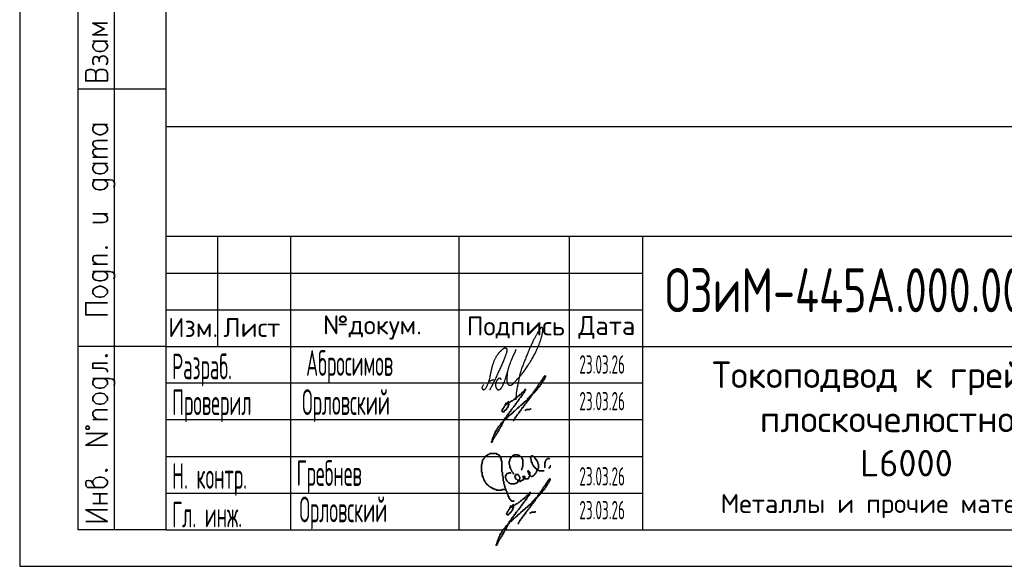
# Model space of a CAD drawing. Header units: millimetres. Extents: x 0 to 210, y 0 to 297.
# Tile 1 of 4: x 0 to 135, y 0 to 74. Entities that reach past the tile are written whole.
import ezdxf

# ---------------------------------------------------------------- set-up
doc = ezdxf.new("R2010")
doc.units = ezdxf.units.MM
doc.layers.add('Cont', color=6, linetype='Continuous')
doc.layers.add('Основная', color=1, linetype='Continuous', lineweight=50)
doc.styles.add('Isocpeur', font='isocpeur.ttf')
doc.styles.add('simplex', font='simplex.shx', dxfattribs={"width": 0.9})
doc.styles.add('simplex.shx', font='simplex.shx', dxfattribs={"width": 0.9, "height": 2})

# ---------------------------------------------------------------- blocks, each defined once
blk = doc.blocks.new('абросимов')
at = {"color": 162, "lineweight": 25}
for points in [[(-760.73, -527.91), (-760.77, -528.14), (-760.79, -528.33), (-760.81, -528.47), (-760.83, -528.59), (-760.84, -528.67), (-760.84, -528.74), (-760.84, -528.79), (-760.84, -528.84), (-760.85, -528.89), (-760.84, -528.93), (-760.84, -528.98), (-760.84, -529.02), (-760.84, -529.06), (-760.84, -529.11), (-760.83, -529.15), (-760.83, -529.18), (-760.83, -529.22), (-760.82, -529.26), (-760.81, -529.29), (-760.81, -529.32), (-760.8, -529.36), (-760.79, -529.39), (-760.78, -529.42), (-760.77, -529.45), (-760.76, -529.48), (-760.75, -529.5), (-760.74, -529.53), (-760.72, -529.56), (-760.71, -529.58), (-760.69, -529.61), (-760.68, -529.63), (-760.66, -529.65), (-760.65, -529.67), (-760.63, -529.69), (-760.61, -529.7), (-760.6, -529.72), (-760.58, -529.73), (-760.56, -529.74), (-760.55, -529.75), (-760.53, -529.75), (-760.51, -529.76), (-760.49, -529.77), (-760.47, -529.77), (-760.45, -529.77), (-760.43, -529.77), (-760.41, -529.77), (-760.39, -529.77), (-760.37, -529.77), (-760.34, -529.76), (-760.31, -529.76), (-760.29, -529.75), (-760.26, -529.74), (-760.23, -529.73), (-760.2, -529.72), (-760.17, -529.71), (-760.15, -529.7), (-760.12, -529.68), (-760.09, -529.66), (-760.06, -529.64), (-760.03, -529.61), (-759.99, -529.57), (-759.93, -529.52), (-759.87, -529.45), (-759.79, -529.37), (-759.7, -529.28), (-759.6, -529.16), (-759.48, -529.04), (-759.36, -528.91), (-759.24, -528.77), (-759.11, -528.63), (-758.99, -528.49), (-758.87, -528.36), (-758.76, -528.22), (-758.66, -528.1), (-758.57, -527.97), (-758.47, -527.85), (-758.38, -527.72), (-758.29, -527.59), (-758.2, -527.46), (-758.11, -527.32), (-758.02, -527.17), (-757.92, -527.02), (-757.82, -526.86), (-757.72, -526.7), (-757.62, -526.54), (-757.52, -526.39), (-757.43, -526.23), (-757.34, -526.08), (-757.26, -525.94), (-757.19, -525.81), (-757.12, -525.68), (-757.05, -525.56), (-756.99, -525.45), (-756.93, -525.34), (-756.88, -525.23), (-756.83, -525.12), (-756.78, -525.02), (-756.73, -524.92), (-756.69, -524.82), (-756.64, -524.72), (-756.6, -524.62), (-756.56, -524.53), (-756.52, -524.43), (-756.48, -524.33), (-756.44, -524.24), (-756.41, -524.14), (-756.37, -524.05), (-756.34, -523.95), (-756.31, -523.86), (-756.28, -523.76), (-756.24, -523.67), (-756.21, -523.57), (-756.19, -523.48), (-756.16, -523.38), (-756.13, -523.29), (-756.1, -523.2), (-756.08, -523.11), (-756.05, -523.02), (-756.03, -522.93), (-756.01, -522.85), (-756, -522.76), (-755.98, -522.68), (-755.97, -522.61), (-755.95, -522.53), (-755.94, -522.47), (-755.94, -522.4), (-755.93, -522.34), (-755.93, -522.28), (-755.92, -522.23), (-755.92, -522.19), (-755.92, -522.14), (-755.92, -522.11), (-755.93, -522.07), (-755.93, -522.04), (-755.93, -522.02), (-755.94, -522), (-755.94, -521.98), (-755.95, -521.96), (-755.95, -521.95), (-755.96, -521.94), (-755.96, -521.93), (-755.97, -521.93), (-755.98, -521.92), (-755.98, -521.92), (-755.99, -521.92), (-756, -521.91), (-756, -521.91), (-756.01, -521.91), (-756.02, -521.91), (-756.02, -521.9), (-756.03, -521.9), (-756.04, -521.9), (-756.05, -521.9), (-756.05, -521.9), (-756.06, -521.9), (-756.07, -521.9), (-756.08, -521.9), (-756.09, -521.9), (-756.1, -521.91), (-756.11, -521.91), (-756.11, -521.91), (-756.12, -521.91), (-756.13, -521.92), (-756.14, -521.92), (-756.15, -521.93), (-756.16, -521.93), (-756.17, -521.94), (-756.18, -521.94), (-756.19, -521.95), (-756.2, -521.96), (-756.21, -521.97), (-756.22, -521.98), (-756.23, -522), (-756.25, -522.02), (-756.26, -522.04), (-756.28, -522.07), (-756.3, -522.1), (-756.33, -522.13), (-756.35, -522.17), (-756.38, -522.21), (-756.41, -522.26), (-756.45, -522.31), (-756.48, -522.36), (-756.52, -522.42), (-756.55, -522.48), (-756.59, -522.54), (-756.63, -522.6), (-756.67, -522.67), (-756.71, -522.73), (-756.76, -522.81), (-756.8, -522.88), (-756.84, -522.96), (-756.89, -523.04), (-756.93, -523.12), (-756.98, -523.21), (-757.03, -523.3), (-757.08, -523.4), (-757.13, -523.5), (-757.18, -523.6), (-757.23, -523.71), (-757.29, -523.82), (-757.35, -523.94), (-757.4, -524.06), (-757.46, -524.19), (-757.52, -524.31), (-757.58, -524.44), (-757.63, -524.56), (-757.68, -524.68), (-757.73, -524.8), (-757.78, -524.91), (-757.83, -525.02), (-757.87, -525.14), (-757.92, -525.25), (-757.97, -525.37), (-758.02, -525.5), (-758.07, -525.63), (-758.13, -525.76), (-758.19, -525.9), (-758.25, -526.05), (-758.31, -526.2), (-758.37, -526.36), (-758.44, -526.51), (-758.5, -526.66), (-758.56, -526.82), (-758.62, -526.97), (-758.67, -527.12), (-758.73, -527.26), (-758.77, -527.39), (-758.82, -527.52), (-758.86, -527.64), (-758.9, -527.75), (-758.93, -527.84), (-758.95, -527.93), (-758.98, -528), (-758.99, -528.06), (-759.01, -528.12), (-759.03, -528.18), (-759.04, -528.23), (-759.05, -528.29), (-759.07, -528.36), (-759.09, -528.43), (-759.1, -528.51), (-759.12, -528.6), (-759.14, -528.69), (-759.16, -528.79), (-759.18, -528.88), (-759.2, -528.98), (-759.22, -529.07), (-759.24, -529.17), (-759.26, -529.26), (-759.28, -529.35), (-759.3, -529.44), (-759.31, -529.53), (-759.33, -529.62), (-759.35, -529.72), (-759.37, -529.81), (-759.39, -529.91), (-759.41, -530.02), (-759.43, -530.12), (-759.45, -530.23), (-759.47, -530.34), (-759.49, -530.45), (-759.51, -530.55), (-759.52, -530.66), (-759.54, -530.77), (-759.55, -530.88), (-759.56, -530.99), (-759.58, -531.11), (-759.58, -531.25), (-759.59, -531.41), (-759.59, -531.58), (-759.6, -531.78)], [(-763.99, -529.71), (-764.05, -529.78), (-764.1, -529.84), (-764.14, -529.9), (-764.17, -529.94), (-764.19, -529.97), (-764.2, -530), (-764.21, -530.02), (-764.22, -530.05), (-764.22, -530.07), (-764.22, -530.08), (-764.23, -530.1), (-764.23, -530.12), (-764.23, -530.13), (-764.22, -530.15), (-764.22, -530.16), (-764.22, -530.18), (-764.22, -530.19), (-764.21, -530.21), (-764.21, -530.22), (-764.2, -530.23), (-764.19, -530.25), (-764.18, -530.26), (-764.17, -530.27), (-764.16, -530.29), (-764.15, -530.3), (-764.14, -530.31), (-764.13, -530.32), (-764.11, -530.33), (-764.1, -530.34), (-764.08, -530.35), (-764.07, -530.36), (-764.05, -530.37), (-764.03, -530.37), (-764.02, -530.38), (-764, -530.38), (-763.98, -530.38), (-763.97, -530.38), (-763.95, -530.37), (-763.93, -530.37), (-763.91, -530.36), (-763.89, -530.35), (-763.87, -530.34), (-763.85, -530.32), (-763.83, -530.3), (-763.81, -530.29), (-763.79, -530.27), (-763.77, -530.25), (-763.75, -530.23), (-763.73, -530.21), (-763.71, -530.18), (-763.69, -530.16), (-763.67, -530.13), (-763.66, -530.1), (-763.64, -530.07), (-763.62, -530.04), (-763.6, -530), (-763.57, -529.96), (-763.55, -529.91), (-763.53, -529.86), (-763.5, -529.81), (-763.48, -529.75), (-763.45, -529.69), (-763.42, -529.62), (-763.4, -529.55), (-763.37, -529.48), (-763.34, -529.41), (-763.31, -529.33), (-763.28, -529.25), (-763.25, -529.17), (-763.23, -529.1), (-763.2, -529.02), (-763.18, -528.94), (-763.16, -528.86), (-763.14, -528.79), (-763.13, -528.71), (-763.11, -528.63), (-763.1, -528.55), (-763.09, -528.47), (-763.07, -528.37), (-763.05, -528.28), (-763.03, -528.17), (-763.01, -528.06), (-762.99, -527.94), (-762.96, -527.82), (-762.93, -527.7), (-762.9, -527.58), (-762.87, -527.45), (-762.84, -527.33), (-762.81, -527.21), (-762.78, -527.09), (-762.74, -526.97), (-762.71, -526.86), (-762.67, -526.75), (-762.63, -526.65), (-762.59, -526.54), (-762.56, -526.44), (-762.52, -526.35), (-762.47, -526.26), (-762.43, -526.17), (-762.39, -526.09), (-762.35, -526.02), (-762.31, -525.94), (-762.27, -525.87), (-762.23, -525.81), (-762.19, -525.75), (-762.15, -525.69), (-762.11, -525.63), (-762.07, -525.58), (-762.04, -525.53), (-762, -525.49), (-761.97, -525.44), (-761.93, -525.4), (-761.9, -525.36), (-761.86, -525.32), (-761.83, -525.28), (-761.8, -525.25), (-761.77, -525.21), (-761.73, -525.18), (-761.7, -525.15), (-761.67, -525.12), (-761.64, -525.08), (-761.61, -525.05), (-761.58, -525.02), (-761.55, -525), (-761.52, -524.97), (-761.5, -524.94), (-761.47, -524.92), (-761.45, -524.89), (-761.42, -524.87), (-761.4, -524.85), (-761.37, -524.83), (-761.35, -524.81), (-761.33, -524.8), (-761.31, -524.78), (-761.29, -524.76), (-761.26, -524.75), (-761.24, -524.74), (-761.22, -524.73), (-761.2, -524.72), (-761.18, -524.71), (-761.16, -524.7), (-761.14, -524.69), (-761.11, -524.69), (-761.1, -524.69), (-761.08, -524.68), (-761.06, -524.68), (-761.04, -524.68), (-761.03, -524.68), (-761.01, -524.69), (-761, -524.69), (-760.98, -524.69), (-760.97, -524.7), (-760.95, -524.7), (-760.94, -524.71), (-760.93, -524.72), (-760.92, -524.73), (-760.91, -524.73), (-760.9, -524.74), (-760.89, -524.75), (-760.88, -524.77), (-760.87, -524.78), (-760.87, -524.79), (-760.86, -524.81), (-760.86, -524.82), (-760.85, -524.84), (-760.85, -524.86), (-760.85, -524.88), (-760.84, -524.9), (-760.84, -524.92), (-760.84, -524.94), (-760.84, -524.97), (-760.84, -524.99), (-760.84, -525.02), (-760.84, -525.05), (-760.84, -525.08), (-760.84, -525.12), (-760.85, -525.15), (-760.85, -525.19), (-760.86, -525.24), (-760.87, -525.28), (-760.89, -525.34), (-760.9, -525.4), (-760.92, -525.47), (-760.95, -525.55), (-760.98, -525.64), (-761.01, -525.74), (-761.05, -525.85), (-761.1, -525.96), (-761.14, -526.08), (-761.19, -526.2), (-761.24, -526.33), (-761.3, -526.46), (-761.35, -526.58), (-761.41, -526.71), (-761.47, -526.84), (-761.53, -526.98), (-761.59, -527.11), (-761.66, -527.24), (-761.72, -527.38), (-761.79, -527.52), (-761.85, -527.66), (-761.92, -527.81), (-761.99, -527.95), (-762.05, -528.1), (-762.12, -528.25), (-762.19, -528.41), (-762.26, -528.56), (-762.33, -528.72), (-762.4, -528.88), (-762.48, -529.04), (-762.56, -529.21), (-762.65, -529.41), (-762.76, -529.62), (-762.89, -529.86), (-763.03, -530.12), (-763.21, -530.43)], [(-761.61, -529.05), (-761.63, -528.99), (-761.65, -528.95), (-761.66, -528.91), (-761.67, -528.88), (-761.69, -528.86), (-761.7, -528.85), (-761.71, -528.84), (-761.72, -528.83), (-761.73, -528.82), (-761.74, -528.82), (-761.75, -528.82), (-761.76, -528.81), (-761.77, -528.81), (-761.78, -528.81), (-761.79, -528.81), (-761.81, -528.81), (-761.82, -528.82), (-761.83, -528.82), (-761.84, -528.82), (-761.86, -528.83), (-761.87, -528.83), (-761.89, -528.84), (-761.91, -528.85), (-761.92, -528.86), (-761.94, -528.87), (-761.97, -528.88), (-761.99, -528.9), (-762.01, -528.91), (-762.03, -528.93), (-762.05, -528.95), (-762.07, -528.97), (-762.09, -528.99), (-762.11, -529.02), (-762.13, -529.04), (-762.15, -529.06), (-762.17, -529.08), (-762.19, -529.11), (-762.2, -529.13), (-762.22, -529.16), (-762.23, -529.18), (-762.25, -529.21), (-762.26, -529.23), (-762.27, -529.26), (-762.28, -529.28), (-762.29, -529.31), (-762.3, -529.34), (-762.32, -529.36), (-762.33, -529.39), (-762.34, -529.42), (-762.35, -529.45), (-762.35, -529.47), (-762.36, -529.5), (-762.37, -529.53), (-762.38, -529.56), (-762.39, -529.59), (-762.39, -529.61), (-762.39, -529.64), (-762.4, -529.67), (-762.4, -529.69), (-762.4, -529.72), (-762.4, -529.74), (-762.4, -529.77), (-762.39, -529.8), (-762.39, -529.82), (-762.38, -529.85), (-762.38, -529.87), (-762.37, -529.9), (-762.36, -529.93), (-762.35, -529.95), (-762.34, -529.98), (-762.33, -530.01), (-762.32, -530.03), (-762.31, -530.06), (-762.3, -530.08), (-762.29, -530.11), (-762.28, -530.13), (-762.27, -530.16), (-762.26, -530.18), (-762.25, -530.2), (-762.24, -530.22), (-762.23, -530.23), (-762.22, -530.25), (-762.21, -530.26), (-762.2, -530.28), (-762.19, -530.29), (-762.17, -530.3), (-762.16, -530.31), (-762.15, -530.33), (-762.14, -530.34), (-762.12, -530.35), (-762.11, -530.36), (-762.1, -530.37), (-762.08, -530.38), (-762.07, -530.38), (-762.06, -530.39), (-762.04, -530.4), (-762.03, -530.4), (-762.01, -530.4), (-761.99, -530.4), (-761.97, -530.4), (-761.96, -530.39), (-761.93, -530.39), (-761.91, -530.38), (-761.89, -530.37), (-761.86, -530.36), (-761.83, -530.35), (-761.8, -530.33), (-761.77, -530.32), (-761.75, -530.3), (-761.72, -530.28), (-761.69, -530.27), (-761.67, -530.25), (-761.65, -530.23), (-761.63, -530.22), (-761.61, -530.2), (-761.6, -530.17), (-761.58, -530.15), (-761.56, -530.11), (-761.54, -530.07), (-761.51, -530.02), (-761.48, -529.96), (-761.44, -529.88), (-761.4, -529.8), (-761.36, -529.71), (-761.31, -529.61), (-761.27, -529.51), (-761.22, -529.39), (-761.17, -529.27), (-761.12, -529.15), (-761.08, -529.01), (-761.03, -528.88), (-760.99, -528.74), (-760.94, -528.59), (-760.89, -528.44), (-760.85, -528.29), (-760.8, -528.14), (-760.76, -527.99), (-760.71, -527.83), (-760.66, -527.67), (-760.61, -527.51), (-760.56, -527.35), (-760.51, -527.19), (-760.46, -527.03), (-760.4, -526.87), (-760.34, -526.7), (-760.27, -526.53), (-760.19, -526.34), (-760.1, -526.13), (-760, -525.88), (-759.87, -525.59), (-759.72, -525.25), (-759.54, -524.84)], [(-763.28, -529.26), (-763.22, -529.23), (-763.17, -529.21), (-763.13, -529.19), (-763.09, -529.17), (-763.06, -529.15), (-763.03, -529.14), (-763, -529.13), (-762.98, -529.12), (-762.96, -529.11), (-762.94, -529.1), (-762.92, -529.09), (-762.9, -529.08), (-762.88, -529.08), (-762.87, -529.07), (-762.85, -529.06), (-762.83, -529.06), (-762.82, -529.05), (-762.8, -529.05), (-762.79, -529.05), (-762.77, -529.04), (-762.76, -529.04), (-762.74, -529.04), (-762.72, -529.04), (-762.71, -529.04), (-762.69, -529.04), (-762.67, -529.04), (-762.65, -529.04), (-762.63, -529.04), (-762.61, -529.05), (-762.58, -529.06), (-762.54, -529.08), (-762.5, -529.09)]]:
    blk.add_lwpolyline(points, dxfattribs=at)
blk = doc.blocks.new('гребнев')
at = {"color": 7, "lineweight": 35, "flags": 128}
for points in [[(980.67, 131.23), (980.59, 131.14), (980.5, 131.14), (980.42, 131.14), (980.33, 131.14), (980.33, 131.23), (980.25, 131.23), (980.16, 131.31), (980.08, 131.4), (980.08, 131.48), (979.99, 131.48), (979.99, 131.57), (979.91, 131.65), (979.91, 131.74), (979.91, 131.82), (979.82, 131.82), (979.82, 131.9), (979.82, 131.99), (979.74, 132.07), (979.74, 132.16), (979.74, 132.24), (979.66, 132.33), (979.66, 132.41), (979.66, 132.5), (979.57, 132.58), (979.57, 132.67), (979.49, 132.75), (979.49, 132.84), (979.49, 132.92), (979.4, 133.01), (979.4, 133.09), (979.4, 133.17), (979.32, 133.26), (979.32, 133.34), (979.32, 133.43), (979.23, 133.51), (979.23, 133.6), (979.23, 133.68), (979.23, 133.77), (979.23, 133.85), (979.15, 133.94), (979.15, 134.02), (979.15, 134.11), (979.15, 134.19), (979.15, 134.28), (979.15, 134.36), (979.15, 134.44), (979.15, 134.53), (979.06, 134.61), (979.06, 134.7), (979.06, 134.78), (979.06, 134.87), (979.06, 134.95), (979.06, 135.04), (979.06, 135.12), (978.98, 135.12), (978.98, 135.21), (978.98, 135.29), (978.98, 135.38), (978.98, 135.46), (978.98, 135.55), (978.98, 135.63), (978.98, 135.71), (978.98, 135.8), (978.98, 135.88), (978.98, 135.97), (978.98, 136.05), (978.98, 136.14), (978.98, 136.22), (978.98, 136.31), (978.98, 136.39), (978.98, 136.48), (978.98, 136.56), (978.98, 136.65), (978.89, 136.65), (978.89, 136.73), (978.89, 136.82), (978.89, 136.9), (978.89, 136.98), (978.81, 136.98), (978.81, 137.07), (978.81, 137.15), (978.72, 137.24), (978.72, 137.32), (978.64, 137.32), (978.64, 137.41), (978.55, 137.41), (978.55, 137.49), (978.47, 137.49), (978.39, 137.58), (978.3, 137.58), (978.22, 137.58), (978.22, 137.66), (978.13, 137.66), (978.05, 137.66), (977.96, 137.66), (977.88, 137.66), (977.79, 137.66), (977.71, 137.66), (977.62, 137.66), (977.54, 137.66), (977.45, 137.66), (977.37, 137.66), (977.28, 137.58), (977.2, 137.58), (977.12, 137.49), (977.03, 137.49), (977.03, 137.41), (976.95, 137.41), (976.86, 137.32), (976.78, 137.32), (976.78, 137.24), (976.69, 137.15), (976.61, 137.07), (976.52, 136.98), (976.52, 136.9), (976.44, 136.9), (976.44, 136.82), (976.35, 136.73), (976.35, 136.65), (976.35, 136.56), (976.27, 136.48), (976.27, 136.39), (976.27, 136.31), (976.27, 136.22), (976.18, 136.14), (976.18, 136.05), (976.18, 135.97), (976.18, 135.88), (976.18, 135.8), (976.18, 135.71), (976.18, 135.63), (976.18, 135.55), (976.18, 135.46), (976.18, 135.38), (976.18, 135.29), (976.18, 135.21), (976.18, 135.12), (976.27, 135.12), (976.27, 135.04), (976.27, 134.95), (976.27, 134.87), (976.27, 134.78), (976.27, 134.7), (976.35, 134.7), (976.35, 134.61), (976.35, 134.53), (976.35, 134.44), (976.44, 134.44), (976.44, 134.36)], [(981.6, 135.38), (981.69, 135.46), (981.69, 135.63), (981.77, 135.71), (981.77, 135.8), (981.77, 135.88), (981.86, 135.97), (981.86, 136.05), (981.86, 136.14), (981.86, 136.22), (981.86, 136.31), (981.86, 136.39), (981.86, 136.48), (981.86, 136.56), (981.86, 136.65), (981.86, 136.73), (981.86, 136.82), (981.77, 136.82), (981.77, 136.9), (981.77, 136.98), (981.69, 136.98), (981.69, 137.07), (981.6, 137.15), (981.52, 137.24), (981.43, 137.32), (981.35, 137.32), (981.35, 137.41), (981.26, 137.41), (981.18, 137.41), (981.09, 137.41), (981.01, 137.49), (980.93, 137.49), (980.84, 137.49), (980.76, 137.49), (980.67, 137.41), (980.59, 137.41), (980.5, 137.41), (980.5, 137.32), (980.42, 137.32), (980.33, 137.24), (980.25, 137.15), (980.25, 137.07), (980.16, 137.07), (980.16, 136.98), (980.08, 136.9), (980.08, 136.82), (980.08, 136.73), (980.08, 136.65), (979.99, 136.65), (979.99, 136.56), (979.99, 136.48), (979.99, 136.39), (979.99, 136.31), (979.99, 136.22), (979.99, 136.14), (980.08, 136.05), (980.08, 135.97), (980.08, 135.88), (980.08, 135.8), (980.08, 135.71), (980.16, 135.71), (980.16, 135.63), (980.16, 135.55), (980.25, 135.46), (980.25, 135.38), (980.33, 135.29), (980.33, 135.21), (980.42, 135.12), (980.5, 135.04), (980.5, 134.95), (980.67, 134.87)], [(983.89, 135.63), (983.97, 135.63), (983.97, 135.71), (983.97, 135.8), (983.97, 135.88), (983.97, 135.97), (983.97, 136.05), (983.97, 136.14), (983.97, 136.22), (983.89, 136.31), (983.89, 136.39), (983.89, 136.48), (983.8, 136.56), (983.8, 136.65), (983.72, 136.65), (983.72, 136.73), (983.72, 136.82), (983.63, 136.82), (983.63, 136.9), (983.55, 136.9), (983.55, 136.98), (983.47, 136.98), (983.47, 137.07), (983.38, 137.15), (983.3, 137.24), (983.21, 137.24), (983.21, 137.32), (983.13, 137.32), (983.04, 137.32), (982.96, 137.24), (982.96, 137.15), (982.87, 137.07), (982.87, 136.98), (982.96, 136.9), (982.96, 136.82), (982.96, 136.73), (982.96, 136.65), (983.04, 136.56), (983.04, 136.48), (983.04, 136.39), (983.13, 136.39), (983.13, 136.31), (983.13, 136.22), (983.21, 136.14), (983.21, 136.05), (983.3, 136.05), (983.3, 135.97), (983.3, 135.88), (983.38, 135.88), (983.38, 135.8), (983.47, 135.8), (983.47, 135.71), (983.55, 135.71), (983.55, 135.63), (983.63, 135.63), (983.63, 135.55), (983.72, 135.55), (983.72, 135.46), (983.8, 135.46), (983.89, 135.46), (983.89, 135.38), (983.97, 135.38), (984.06, 135.29), (984.14, 135.29), (984.23, 135.29), (984.31, 135.29), (984.4, 135.29), (984.48, 135.29), (984.57, 135.29), (984.74, 135.29)], [(985.5, 136.9), (985.41, 136.98), (985.33, 136.98), (985.24, 136.98), (985.16, 136.9), (985.07, 136.9), (985.07, 136.82), (984.99, 136.73), (984.99, 136.65), (984.9, 136.56), (984.9, 136.48), (984.9, 136.39), (984.82, 136.39), (984.82, 136.31), (984.82, 136.22), (984.82, 136.14), (984.82, 136.05), (984.82, 135.97), (984.82, 135.8), (984.9, 135.71)], [(980.25, 134.95), (980.16, 135.04), (979.99, 135.04), (979.91, 135.04), (979.82, 134.95), (979.74, 134.95), (979.66, 134.95), (979.66, 134.87), (979.57, 134.78), (979.57, 134.7), (979.49, 134.7), (979.49, 134.61), (979.49, 134.53), (979.49, 134.44), (979.49, 134.36), (979.49, 134.28), (979.57, 134.19), (979.57, 134.11), (979.57, 134.02), (979.66, 134.02), (979.66, 133.94), (979.74, 133.85), (979.82, 133.77), (979.91, 133.68), (979.99, 133.68), (979.99, 133.6), (980.08, 133.6), (980.16, 133.51), (980.25, 133.51), (980.33, 133.51), (980.42, 133.51), (980.5, 133.51), (980.59, 133.51), (980.67, 133.51), (980.76, 133.51), (980.84, 133.6), (980.93, 133.6), (981.01, 133.68), (981.09, 133.68), (981.09, 133.77), (981.18, 133.77), (981.18, 133.85), (981.26, 133.85), (981.26, 133.94), (981.35, 133.94), (981.35, 134.02), (981.35, 134.11), (981.43, 134.19), (981.43, 134.28), (981.43, 134.36), (981.43, 134.44), (981.35, 134.53), (981.35, 134.61), (981.26, 134.7), (981.18, 134.78), (981.09, 134.78), (981.01, 134.78), (980.93, 134.78), (980.84, 134.78), (980.84, 134.7), (980.84, 134.61), (980.76, 134.61), (980.76, 134.53), (980.76, 134.44), (980.84, 134.36), (980.84, 134.28), (980.84, 134.19), (980.93, 134.19), (981.01, 134.11), (981.09, 134.02), (981.18, 134.02), (981.18, 133.94), (981.26, 133.94), (981.35, 133.94), (981.43, 133.85), (981.52, 133.85), (981.52, 133.94), (981.6, 133.94), (981.69, 133.94), (981.69, 134.02), (981.77, 134.02), (981.86, 134.02), (981.86, 134.11), (981.94, 134.11), (982.03, 134.19), (982.11, 134.28), (982.11, 134.36), (982.11, 134.44), (982.11, 134.53), (982.03, 134.53), (981.94, 134.53), (981.86, 134.53), (981.86, 134.44), (981.94, 134.44), (981.94, 134.36), (981.94, 134.28), (982.03, 134.28), (982.11, 134.28), (982.11, 134.19), (982.2, 134.19), (982.28, 134.19), (982.36, 134.19), (982.45, 134.19), (982.53, 134.19), (982.53, 134.28), (982.62, 134.28), (982.62, 134.36), (982.7, 134.44), (982.7, 134.53), (982.79, 134.53), (982.79, 134.61), (982.79, 134.7), (982.79, 134.78), (982.79, 134.87), (982.79, 134.95), (982.79, 135.04), (982.79, 135.12), (982.7, 135.12), (982.7, 135.21), (982.62, 135.21), (982.62, 135.29), (982.53, 135.29), (982.53, 135.21), (982.53, 135.12), (982.62, 135.12), (982.62, 135.04), (982.62, 134.95), (982.7, 134.87), (982.7, 134.78), (982.79, 134.7), (982.79, 134.61), (982.87, 134.61), (982.96, 134.53), (983.04, 134.53), (983.13, 134.53), (983.21, 134.61), (983.3, 134.61), (983.3, 134.7), (983.38, 134.7), (983.47, 134.78), (983.47, 134.87), (983.55, 134.95), (983.63, 135.04), (983.72, 135.12), (983.72, 135.21), (983.8, 135.38), (983.8, 135.46), (983.89, 135.55), (983.89, 135.63)], [(985.41, 135.63), (985.41, 135.71), (985.5, 135.71), (985.5, 135.8), (985.58, 135.88), (985.58, 135.97), (985.67, 135.97)], [(976.44, 134.36), (976.44, 134.28), (976.52, 134.19), (976.52, 134.11), (976.52, 134.02), (976.61, 134.02), (976.61, 133.94), (976.61, 133.85), (976.69, 133.85), (976.69, 133.77), (976.78, 133.68), (976.78, 133.6), (976.86, 133.6), (976.86, 133.51), (976.95, 133.51), (976.95, 133.43), (977.03, 133.43), (977.12, 133.34), (977.12, 133.26), (977.2, 133.26), (977.28, 133.17), (977.37, 133.09), (977.45, 133.09), (977.54, 133.01), (977.62, 133.01), (977.62, 132.92), (977.71, 132.92), (977.79, 132.92), (977.79, 132.84), (977.88, 132.84), (977.96, 132.84), (978.05, 132.75), (978.13, 132.75), (978.22, 132.75), (978.22, 132.67), (978.3, 132.67), (978.39, 132.67), (978.47, 132.67), (978.55, 132.67), (978.64, 132.67), (978.72, 132.67), (978.81, 132.67), (978.89, 132.67), (978.98, 132.67), (978.98, 132.75), (979.06, 132.75), (979.15, 132.75), (979.23, 132.75), (979.32, 132.75), (979.4, 132.75), (979.49, 132.75)]]:
    blk.add_lwpolyline(points, dxfattribs=at)
blk = doc.blocks.new('Орловский')
at = {"color": 7, "lineweight": 35, "flags": 128}
for points in [[(979.15, 126.57), (979.15, 126.66), (979.23, 126.74), (979.23, 126.82), (979.23, 126.91), (979.32, 126.91), (979.32, 126.99), (979.32, 127.08), (979.4, 127.08), (979.4, 127.16), (979.49, 127.25), (979.49, 127.33), (979.57, 127.33), (979.57, 127.42), (979.66, 127.5), (979.66, 127.59), (979.74, 127.59), (979.74, 127.67), (979.82, 127.76), (979.91, 127.84), (979.99, 127.93), (979.99, 128.01), (980.08, 128.01), (980.08, 128.09), (980.16, 128.09), (980.16, 128.18), (980.25, 128.26), (980.33, 128.35), (980.42, 128.43), (980.5, 128.43), (980.5, 128.52), (980.59, 128.6), (980.67, 128.69), (980.76, 128.69), (980.76, 128.77), (980.84, 128.77), (980.84, 128.86), (980.93, 128.86), (980.93, 128.94), (981.01, 128.94), (981.09, 129.03), (981.09, 129.11), (981.18, 129.11), (981.26, 129.2), (981.35, 129.28), (981.43, 129.36), (981.52, 129.36), (981.52, 129.45), (981.6, 129.45), (981.6, 129.53), (981.69, 129.53), (981.69, 129.62), (981.77, 129.62), (981.77, 129.7), (981.86, 129.7), (981.94, 129.79), (982.03, 129.87), (982.11, 129.96), (982.2, 130.04), (982.28, 130.13), (982.36, 130.13), (982.36, 130.21), (982.45, 130.21), (982.45, 130.3), (982.53, 130.3), (982.62, 130.38), (982.7, 130.47), (982.79, 130.55), (982.87, 130.63), (982.96, 130.63), (982.96, 130.72), (983.04, 130.72), (983.04, 130.8), (983.13, 130.8), (983.13, 130.89), (983.21, 130.89), (983.21, 130.97), (983.3, 130.97), (983.38, 131.06), (983.47, 131.14), (983.55, 131.23), (983.63, 131.31), (983.63, 131.4), (983.72, 131.4), (983.72, 131.48), (983.8, 131.48), (983.8, 131.57), (983.89, 131.57), (983.89, 131.65), (983.97, 131.65), (983.97, 131.74), (984.06, 131.74), (984.06, 131.82), (984.14, 131.82), (984.14, 131.9), (984.23, 131.9), (984.23, 131.99), (984.31, 131.99), (984.31, 132.07), (984.4, 132.07), (984.4, 132.16), (984.48, 132.16), (984.48, 132.24), (984.57, 132.24), (984.57, 132.33), (984.65, 132.33), (984.65, 132.41), (984.74, 132.41), (984.74, 132.5), (984.82, 132.5), (984.82, 132.58), (984.9, 132.58), (984.9, 132.67), (984.99, 132.67), (984.99, 132.75), (985.07, 132.84), (985.16, 132.92), (985.16, 133.01), (985.24, 133.01), (985.24, 133.09), (985.33, 133.09), (985.33, 133.17), (985.41, 133.26), (985.41, 133.34), (985.5, 133.34), (985.5, 133.43), (985.5, 133.51), (985.58, 133.51), (985.58, 133.6), (985.67, 133.6), (985.67, 133.68), (985.75, 133.77), (985.75, 133.85), (985.84, 133.94), (985.84, 134.02), (985.92, 134.02), (985.92, 134.11), (986.01, 134.19), (986.01, 134.28), (986.09, 134.36), (986.09, 134.44), (986.09, 134.53), (986.01, 134.53), (985.92, 134.44), (985.92, 134.36), (985.84, 134.36), (985.84, 134.28), (985.75, 134.19), (985.75, 134.11), (985.67, 134.11), (985.67, 134.02), (985.58, 133.94), (985.58, 133.85), (985.5, 133.85), (985.5, 133.77), (985.41, 133.68), (985.41, 133.6), (985.33, 133.6), (985.33, 133.51), (985.24, 133.43), (985.16, 133.34), (985.16, 133.26)], [(985.16, 133.26), (985.07, 133.17), (985.07, 133.09), (984.99, 133.09), (984.99, 133.01), (984.99, 132.92), (984.9, 132.92), (984.9, 132.84), (984.82, 132.84), (984.82, 132.75), (984.74, 132.75), (984.74, 132.67), (984.65, 132.58), (984.65, 132.5), (984.57, 132.5), (984.57, 132.41), (984.48, 132.33), (984.48, 132.24), (984.4, 132.24), (984.4, 132.16), (984.31, 132.07), (984.31, 131.99), (984.23, 131.9), (984.23, 131.82), (984.14, 131.82), (984.14, 131.74), (984.06, 131.65), (984.06, 131.57), (983.97, 131.57), (983.97, 131.48), (983.89, 131.4), (983.89, 131.31), (983.8, 131.31), (983.8, 131.23), (983.72, 131.23), (983.72, 131.14), (983.63, 131.14), (983.63, 131.06), (983.55, 130.97), (983.55, 130.89), (983.47, 130.89), (983.47, 130.8), (983.38, 130.72), (983.3, 130.63), (983.3, 130.55), (983.21, 130.55), (983.21, 130.47), (983.13, 130.38), (983.04, 130.3), (983.04, 130.21), (982.96, 130.21), (982.96, 130.13), (982.87, 130.13), (982.87, 130.04), (982.79, 129.96), (982.79, 129.87), (982.7, 129.87), (982.7, 129.79), (982.62, 129.7), (982.62, 129.62), (982.53, 129.62), (982.53, 129.53), (982.45, 129.53), (982.45, 129.45), (982.36, 129.36), (982.28, 129.28), (982.28, 129.2), (982.2, 129.2), (982.2, 129.11), (982.11, 129.03), (982.11, 128.94), (982.03, 128.94), (982.03, 128.86), (981.94, 128.86), (981.94, 128.77), (981.86, 128.69), (981.86, 128.6), (981.77, 128.52), (981.77, 128.43), (981.69, 128.35)], [(980.5, 130.55), (980.67, 130.63), (980.76, 130.63), (980.84, 130.72), (980.93, 130.72), (981.01, 130.8), (981.09, 130.8), (981.09, 130.89), (981.18, 130.89), (981.26, 130.97), (981.35, 130.97), (981.43, 131.06), (981.52, 131.14), (981.6, 131.14), (981.69, 131.23), (981.77, 131.31), (981.86, 131.31), (981.94, 131.4), (982.03, 131.48), (982.11, 131.57), (982.2, 131.57), (982.28, 131.65), (982.36, 131.74), (982.45, 131.82), (982.53, 131.9), (982.62, 131.9), (982.62, 131.99), (982.7, 131.99), (982.79, 132.07), (982.87, 132.16), (982.87, 132.24), (982.96, 132.24), (983.04, 132.33), (983.13, 132.41), (983.21, 132.5), (983.3, 132.58), (983.3, 132.67), (983.38, 132.67), (983.38, 132.58), (983.3, 132.5), (983.3, 132.41), (983.21, 132.33), (983.21, 132.24), (983.13, 132.24), (983.13, 132.16), (983.04, 132.07), (982.96, 131.99), (982.96, 131.9), (982.87, 131.9), (982.87, 131.82), (982.87, 131.74), (982.79, 131.74), (982.79, 131.65), (982.7, 131.65), (982.7, 131.57), (982.62, 131.48), (982.53, 131.4), (982.53, 131.31), (982.45, 131.31), (982.45, 131.23), (982.36, 131.14), (982.28, 131.06), (982.28, 130.97), (982.2, 130.97), (982.2, 130.89), (982.11, 130.8), (982.11, 130.72), (982.03, 130.72), (982.03, 130.63), (981.94, 130.55), (981.86, 130.47), (981.86, 130.38), (981.77, 130.38), (981.77, 130.3), (981.69, 130.21), (981.6, 130.13), (981.52, 130.04), (981.52, 129.96), (981.43, 129.96), (981.43, 129.87), (981.35, 129.79), (981.35, 129.7), (981.26, 129.7), (981.26, 129.62), (981.18, 129.62), (981.18, 129.53), (981.09, 129.45), (981.09, 129.36), (981.01, 129.36), (981.01, 129.28), (980.93, 129.28), (980.93, 129.2), (980.84, 129.11), (980.84, 129.03), (980.76, 129.03), (980.76, 128.94), (980.67, 128.86), (980.67, 128.77), (980.59, 128.77), (980.59, 128.69), (980.5, 128.69), (980.5, 128.6), (980.5, 128.52), (980.42, 128.52), (980.42, 128.43), (980.33, 128.35), (980.33, 128.26), (980.33, 128.18), (980.25, 128.18), (980.25, 128.09), (980.25, 128.01), (980.16, 128.01), (980.16, 127.93), (980.16, 127.84), (980.08, 127.84), (980.08, 127.76), (980.08, 127.67), (979.99, 127.67), (979.99, 127.59), (979.91, 127.5), (979.91, 127.42), (979.82, 127.33), (979.82, 127.25), (979.74, 127.25), (979.74, 127.16), (979.74, 127.08), (979.66, 127.08), (979.66, 126.99), (979.66, 126.91), (979.57, 126.91), (979.57, 126.82), (979.49, 126.74), (979.49, 126.66), (979.4, 126.66), (979.4, 126.57), (979.32, 126.49), (979.32, 126.4), (979.23, 126.32), (979.15, 126.23), (979.15, 126.15), (979.06, 126.06), (979.06, 125.98), (978.98, 125.89), (978.98, 125.81), (978.89, 125.72), (978.89, 125.64), (978.81, 125.55), (978.81, 125.47), (978.72, 125.47), (978.72, 125.55), (978.81, 125.55), (978.81, 125.64), (978.81, 125.72), (978.81, 125.81), (978.89, 125.89), (978.89, 125.98), (978.89, 126.06), (978.98, 126.15), (978.98, 126.23), (979.06, 126.32), (979.06, 126.4), (979.06, 126.49), (979.15, 126.57)], [(981.09, 131.06), (981.01, 130.97), (980.93, 130.89), (980.84, 130.8), (980.76, 130.72), (980.67, 130.63), (980.67, 130.55), (980.59, 130.55), (980.59, 130.47), (980.5, 130.38), (980.5, 130.3), (980.42, 130.3), (980.42, 130.21), (980.33, 130.13), (980.33, 130.04), (980.25, 130.04), (980.25, 129.96), (980.25, 129.87), (980.16, 129.79), (980.16, 129.7), (980.25, 129.7), (980.25, 129.62), (980.33, 129.62), (980.42, 129.62), (980.42, 129.7), (980.5, 129.7), (980.5, 129.79), (980.59, 129.79), (980.59, 129.87), (980.67, 129.87), (980.76, 129.96), (980.76, 130.04), (980.84, 130.04), (980.84, 130.13), (980.93, 130.21), (980.93, 130.3), (981.01, 130.3), (981.01, 130.38), (981.01, 130.47), (981.01, 130.55), (981.09, 130.55), (981.09, 130.63), (981.09, 130.72), (981.01, 130.72), (981.01, 130.8), (980.93, 130.8), (980.84, 130.8), (980.76, 130.8), (980.67, 130.8), (980.67, 130.72), (980.59, 130.72)], [(983.3, 129.79), (983.38, 129.87), (983.47, 129.87), (983.55, 129.96), (983.63, 129.96), (983.72, 129.96), (983.8, 129.96), (983.89, 129.96), (983.97, 129.96), (984.06, 130.04), (984.14, 130.04)]]:
    blk.add_lwpolyline(points, dxfattribs=at)

msp = doc.modelspace()

# ---------------------------------------------------------------- linework, layer by layer
at = {"color": 7, "linetype": 'Continuous', "lineweight": 25}
for p, q in [((0.26, 296.79), (0.26, -0.2)), ((20.18, 39.73), (85.19, 39.73)), ((20.18, 24.78), (85.19, 24.78)), ((20.18, 19.8), (85.19, 19.8)), ((20.18, 14.74), (85.19, 14.74)), ((20.18, 9.76), (85.19, 9.76)), ((0.26, -0.2), (210.22, -0.2))]:
    msp.add_line(p, q, dxfattribs=at)
at = {"color": 7, "linetype": 'Continuous', "lineweight": 35}
for p, q in [((10.22, 71.36), (12.23, 71.36)), ((10.22, 60), (12.23, 60)), ((10.22, 55.54), (12.23, 55.54)), ((10.22, 54.67), (12.23, 54.67)), ((10.22, 47.85), (12.23, 47.85)), ((10.22, 40.95), (12.23, 40.95)), ((10.22, 27.49), (12.23, 27.49)), ((10.22, 19.8), (12.23, 19.8)), ((10.22, 9.67), (12.23, 9.67)), ((11.18, 8.36), (11.18, 9.67)), ((10.22, 8.36), (12.23, 8.36))]:
    msp.add_line(p, q, dxfattribs=at)
for points in [[(12.23, 73.8), (10.22, 73.8), (11.79, 73.02), (10.22, 72.23), (12.23, 72.23)], [(11.79, 71.36), (12.05, 71.09), (12.23, 70.83), (12.23, 70.57), (12.05, 70.31), (11.97, 70.22), (11.79, 70.05), (11.35, 69.96), (11.09, 69.96), (10.66, 70.05), (10.39, 70.31), (10.22, 70.57), (10.22, 70.83), (10.39, 71.09), (10.66, 71.36)], [(10.39, 68.12), (10.22, 68.47), (10.22, 68.82), (10.39, 69.17), (10.66, 69.26), (10.92, 69.17), (11.09, 68.91), (11.09, 68.56)], [(11.09, 68.91), (11.18, 69.17), (11.35, 69.26), (11.62, 69.35), (11.97, 69.26), (12.05, 69.17), (12.23, 68.91), (12.23, 68.47), (12.05, 68.12)], [(9.26, 66.99), (9.26, 65.94), (12.23, 65.94), (12.23, 66.99), (12.05, 67.34), (11.97, 67.42), (11.62, 67.51), (11.18, 67.51), (10.92, 67.42), (10.83, 67.34), (10.66, 66.99), (10.66, 65.94)], [(9.26, 66.99), (9.34, 67.34), (9.52, 67.42), (9.78, 67.51), (10.04, 67.51), (10.39, 67.42), (10.48, 67.34), (10.66, 66.99)], [(11.79, 60), (12.05, 59.82), (12.23, 59.56), (12.23, 59.21), (12.05, 58.95), (11.97, 58.86), (11.79, 58.77), (11.35, 58.6), (11.09, 58.6), (10.66, 58.77), (10.39, 58.95), (10.22, 59.21), (10.22, 59.56), (10.39, 59.82), (10.66, 60)], [(10.83, 56.68), (10.39, 57.03), (10.22, 57.29), (10.22, 57.46), (10.39, 57.73), (10.83, 57.81), (12.23, 57.81)], [(10.83, 55.54), (10.39, 55.89), (10.22, 56.15), (10.22, 56.33), (10.39, 56.59), (10.83, 56.68), (12.23, 56.68)], [(11.79, 54.67), (12.05, 54.41), (12.23, 54.14), (12.23, 53.88), (12.05, 53.62), (11.97, 53.53), (11.79, 53.36), (11.35, 53.27), (11.09, 53.27), (10.66, 53.36), (10.39, 53.62), (10.22, 53.88), (10.22, 54.14), (10.39, 54.41), (10.66, 54.67)], [(10.66, 52.48), (10.48, 52.4), (10.39, 52.22), (10.22, 52.05), (10.22, 51.7), (10.39, 51.43), (10.66, 51.17), (11.09, 51.09), (11.35, 51.09), (11.79, 51.17), (12.05, 51.43), (12.23, 51.7), (12.23, 52.05), (12.05, 52.22), (11.79, 52.48)], [(10.22, 52.48), (12.49, 52.48), (12.93, 52.4), (13.1, 52.22), (13.19, 52.05), (13.19, 51.7), (13.1, 51.43)], [(10.22, 46.63), (11.62, 46.63), (12.05, 46.72), (12.23, 46.98), (12.23, 47.33), (12.05, 47.59), (11.62, 47.85)], [(10.83, 40.95), (10.39, 41.3), (10.22, 41.47), (10.22, 41.82), (10.39, 42.09), (10.66, 42.17), (12.23, 42.17)], [(10.66, 39.99), (10.48, 39.9), (10.39, 39.81), (10.22, 39.55), (10.22, 39.2), (10.39, 38.94), (10.66, 38.77), (11.09, 38.68), (11.35, 38.68), (11.79, 38.77), (12.05, 38.94), (12.23, 39.2), (12.23, 39.55), (12.05, 39.81), (11.79, 39.99)], [(10.22, 39.99), (12.49, 39.99), (12.93, 39.9), (13.1, 39.81), (13.19, 39.55), (13.19, 39.2), (13.1, 38.94)], [(12.23, 34.05), (9.26, 34.05), (9.26, 35.71), (12.23, 35.71)], [(10.22, 27.49), (10.22, 26.79), (11.62, 26.79), (12.05, 26.71), (12.23, 26.45), (12.23, 26.27)], [(10.66, 25.4), (10.48, 25.31), (10.39, 25.22), (10.22, 24.96), (10.22, 24.61), (10.39, 24.44), (10.66, 24.17), (11.09, 24.09), (11.35, 24.09), (11.79, 24.17), (12.05, 24.44), (12.23, 24.61), (12.23, 24.96), (12.05, 25.22), (11.79, 25.4)], [(10.22, 25.4), (12.49, 25.4), (12.93, 25.31), (13.1, 25.22), (13.19, 24.96), (13.19, 24.61), (13.1, 24.44)], [(10.83, 19.8), (10.39, 20.15), (10.22, 20.42), (10.22, 20.77), (10.39, 20.94), (10.66, 21.12), (12.23, 21.12)], [(12.23, 16.31), (9.26, 16.31), (12.23, 17.88), (9.26, 17.88)], [(10.66, 10.54), (10.39, 10.8), (10.22, 11.07), (9.96, 11.42), (9.61, 11.5), (9.34, 11.42), (9.26, 11.24), (9.26, 10.89), (9.34, 10.72), (9.52, 10.54), (11.62, 10.54), (11.97, 10.72), (12.05, 10.8), (12.23, 11.07), (12.23, 11.42), (12.05, 11.59), (11.79, 11.85), (11.35, 11.94), (11.09, 11.94), (10.66, 11.85), (10.39, 11.59), (10.22, 11.42), (10.22, 11.07)], [(9.26, 5.91), (12.23, 5.91), (9.26, 7.48), (12.23, 7.48)]]:
    msp.add_lwpolyline(points, dxfattribs=at)
for points in [[(11.97, 43.22), (12.05, 43.13), (12.23, 43.22), (12.05, 43.31)], [(10.22, 37.02), (10.22, 37.37), (10.39, 37.63), (10.66, 37.8), (11.09, 37.98), (11.35, 37.98), (11.79, 37.8), (12.05, 37.63), (12.23, 37.37), (12.23, 37.02), (12.05, 36.84), (11.79, 36.58), (11.35, 36.49), (11.09, 36.49), (10.66, 36.58), (10.39, 36.84)], [(11.97, 28.54), (12.05, 28.37), (12.23, 28.54), (12.05, 28.63)], [(10.22, 22.43), (10.22, 22.78), (10.39, 23.04), (10.66, 23.3), (11.09, 23.39), (11.35, 23.39), (11.79, 23.3), (12.05, 23.04), (12.23, 22.78), (12.23, 22.43), (12.05, 22.25), (11.79, 21.99), (11.35, 21.9), (11.09, 21.9), (10.66, 21.99), (10.39, 22.25)], [(9.52, 18.93), (9.34, 18.84), (9.26, 18.67), (9.34, 18.49), (9.52, 18.49), (9.69, 18.49), (9.78, 18.67), (9.69, 18.84)], [(11.97, 12.9), (12.05, 12.73), (12.23, 12.9), (12.05, 12.99)]]:
    msp.add_lwpolyline(points, close=True, dxfattribs=at)
at = {"layer": 'Cont', "color": 7}
for p, q in [((20.18, 291.81), (20.18, 4.78)), ((8.21, 4.78), (8.21, 149.82)), ((13.19, 4.78), (13.19, 149.82)), ((20.18, 64.8), (8.21, 64.8)), ((20.18, 59.74), (205.24, 59.74)), ((20.18, 44.79), (205.24, 44.79)), ((27.26, 29.77), (27.26, 44.79)), ((37.22, 4.78), (37.22, 44.79)), ((60.2, 4.78), (60.2, 44.79)), ((75.23, 4.78), (75.23, 44.79)), ((85.19, 44.79), (85.19, 4.78)), ((20.18, 34.75), (85.19, 34.75)), ((20.18, 29.77), (8.21, 29.77)), ((20.18, 29.77), (85.19, 29.77)), ((85.19, 29.77), (205.24, 29.77)), ((20.18, 4.78), (8.21, 4.78)), ((20.18, 4.78), (205.24, 4.78))]:
    msp.add_line(p, q, dxfattribs=at)

# ---------------------------------------------------------------- block references
at = {"color": 1, "linetype": 'ByBlock', "lineweight": 20}
msp.add_blockref('абросимов', (827.53, 554.24), dxfattribs=at)
at = {"layer": 'Основная'}
for name, p in [('Орловский', (-914.13, -108.78)), ('гребнев', (-912.96, -122.49)), ('Орловский', (-913.49, -122.81))]:
    msp.add_blockref(name, p, dxfattribs=at)

# ---------------------------------------------------------------- texts
at = {"color": 0, "lineweight": 35, "style": 'simplex', "width": 0.7}
msp.add_text('ОЗиМ-445А.000.00.00.00.000-ДВМ', height=6, dxfattribs=at).set_placement((88.27, 34.42))
at = {"color": 7, "lineweight": 20, "style": 'simplex.shx', "width": 0.5}
for s, height, p in [('Абросимов', 3.5, (39.32, 25.75)), ('Разраб.', 3.5, (21.05, 25.28)), ('23.03.26', 2.5, (76.59, 26.05)), ('Орловский', 3.5, (38.78, 20.42)), ('Проверил', 3.5, (21.05, 20.4)), ('23.03.26', 2.5, (76.59, 21.05)), ('Н. контр.', 3.5, (21.05, 10.35)), ('Гребнев', 3.5, (38.02, 10.75)), ('23.03.26', 2.5, (76.59, 10.8)), ('Орловский', 3.5, (38.41, 5.79)), ('Гл. инж.', 3.5, (21.05, 5.1)), ('23.03.26', 2.5, (76.59, 6.2))]:
    msp.add_text(s, height=height, dxfattribs=at).set_placement(p)
at = {"color": 7, "lineweight": 25, "attachment_point": 5, "style": 'Isocpeur'}
for s, insert, char_height, width in [('Изм.', (23.9, 32.34), 2.58, 10.32), ('Лист', (31.92, 32.34), 2.58, 10.32), ('№докум.', (48.37, 32.34), 2.58, 10.32), ('Подпись', (67.93, 32.34), 2.58, 15.48), ('Дата', (80.33, 32.34), 2.58, 10.32), ('Токоподвод к грейферу \\Pплоскочелюстному\\PL6000{\\H0.71429x;\\PМеталлы и прочие материалы}', (121.2, 17.03), 3.612, 81.4421)]:
    msp.add_mtext(s, dxfattribs=dict(at, insert=insert, char_height=char_height, width=width))

doc.saveas('drawing.dxf')
